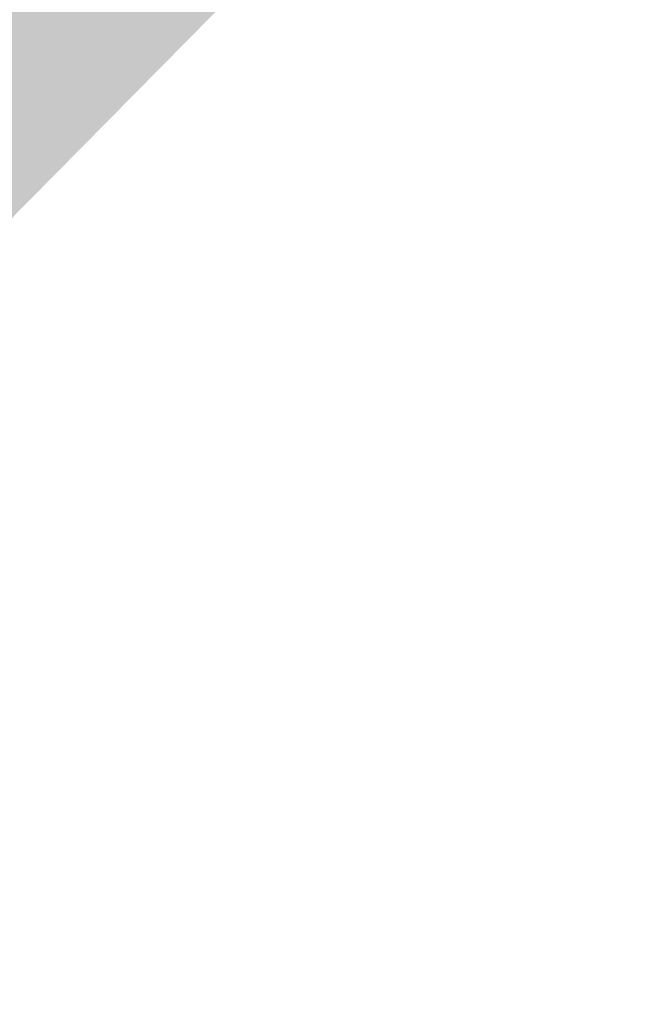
# Model space of a CAD drawing. Header units: millimetres. Extents: x -290 to 116110, y -2975 to 80225.
# Tile 157 of 247: x 40975.282 to 40975.394, y 56165.976 to 56166.153. Entities that reach past the tile are written whole.
import ezdxf

# ---------------------------------------------------------------- set-up
doc = ezdxf.new("R2010")
doc.units = ezdxf.units.MM
doc.layers.add('Перекрытия', color=7, linetype='Continuous', lineweight=18)

# ---------------------------------------------------------------- blocks, each defined once
blk = doc.blocks.new('135_SLK_GD_AR_rvt-1-B2_-11_400__На лист секция 4_-11_400')
at = {"layer": 'Перекрытия', "true_color": 0xcbcbcb}
h = blk.add_hatch(color=9, dxfattribs=at)
h.paths.add_polyline_path([(-13098384.66484, -9239530.3057), (-13097544.66484, -9239530.3057), (-13097544.66484, -9239570.3057), (-13098384.66484, -9239570.3057), (-13098384.66484, -9239531.3057)])
h.paths.add_polyline_path([(-13094627.51104, -9242798.41899), (-13092899.29018, -9241047.97252), (-13091347.01648, -9239477.91131), (-13089326.67081, -9237437.13351), (-13088720.95447, -9236825.78648), (-13088994.36868, -9236564.0064), (-13089276.25024, -9236311.3665), (-13089566.29376, -9236068.14049), (-13089864.185, -9235834.59188), (-13090169.60121, -9235610.97373), (-13090482.21148, -9235397.52829), (-13090801.67713, -9235194.48683), (-13091127.65204, -9235002.06933), (-13091459.78304, -9234820.48426), (-13091797.71028, -9234649.92834), (-13092141.06764, -9234490.58638), (-13092489.48312, -9234342.63101), (-13092842.57923, -9234206.22252), (-13093199.97341, -9234081.50871), (-13093561.27846, -9233968.62469), (-13093926.10292, -9233867.69277), (-13094294.05152, -9233778.82231), (-13094664.72563, -9233702.10957), (-13095037.72364, -9233637.63769), (-13095412.64143, -9233585.47651), (-13095789.0728, -9233545.68254), (-13096166.60992, -9233518.2989), (-13096544.84374, -9233503.35525), (-13096923.36448, -9233500.86779), (-13097301.76203, -9233510.83921), (-13097679.62643, -9233533.25871), (-13098056.54828, -9233568.10199), (-13098432.11922, -9233615.33132), (-13098432.11711, -9239519.3057), (-13098384.66484, -9239520.3057), (-13098384.66484, -9239530.3057), (-13098432.11711, -9239531.3057), (-13098432.11681, -9240369.3057), (-13098384.66484, -9240370.3057), (-13098384.66484, -9240381.3057), (-13098432.1168, -9240381.3057), (-13098432.11626, -9241900.3057), (-13095525.62433, -9241900.3057), (-13094958.09162, -9242467.83841)])
blk = doc.blocks.new('A$Cc005853f')
at = {"lineweight": 5}
blk.add_blockref('135_SLK_GD_AR_rvt-1-B2_-11_400__На лист секция 4_-11_400', (13133512.7711, 9298039.75123), dxfattribs=at)

msp = doc.modelspace()

# ---------------------------------------------------------------- block references
msp.add_blockref('A$Cc005853f', (2087.00453, 921.73103))

doc.saveas('drawing.dxf')
